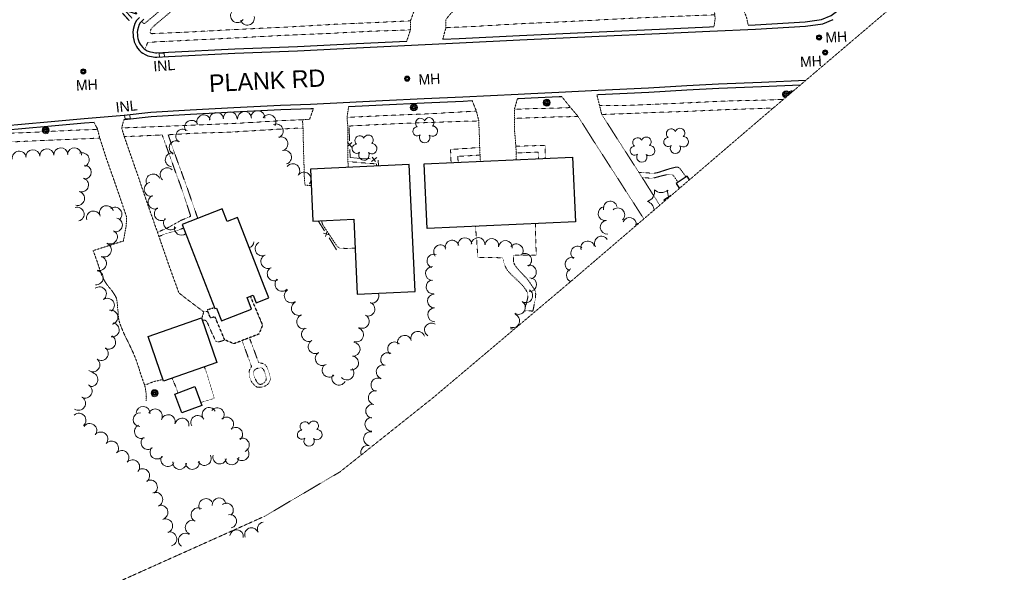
# Model space of a CAD drawing. Extents: x 863487 to 870045, y 569252 to 575761.
# Tile 38 of 66: x 867053 to 867619, y 572048 to 572366. Entities that reach past the tile are written whole.
import ezdxf
from ezdxf.enums import TextEntityAlignment as Align

# ---------------------------------------------------------------- set-up
doc = ezdxf.new("R2010")
doc.units = 0
doc.header["$LTSCALE"] = 0.005
doc.header["$MEASUREMENT"] = 0
doc.linetypes.add('DGN Style 3', pattern=[37.5, 25, -12.5])
doc.linetypes.add('DGN Style 5', pattern=[20, 10, -10])
for name, color, linetype, lineweight in [('E_DRN_Grate', 5, 'Continuous', 15), ('E_DWY', 2, 'DGN Style 3', 15), ('E_LAND_Vegetation', 3, 'Continuous', 15), ('E_MAP_Limits', 3, 'DGN Style 3', 15), ('E_MISCPROP', 30, 'Continuous', 15), ('E_MISCPROP_HvyDash', 241, 'DGN Style 3', 25), ('E_MISCPROP_HvyLine', 241, 'Continuous', 25), ('E_MISCPROP_Railing', 30, 'Continuous', 15), ('E_PATH_Sidewalk', 2, 'DGN Style 5', 15), ('E_RDWY', 21, 'Continuous', 25), ('E_RDWY_Name', 21, 'Continuous', 15)]:
    doc.layers.add(name, color=color, linetype=linetype, lineweight=lineweight)
doc.styles.add('Style-IGR_FONT_0', font='IGR_FONT_0.shx')
doc.styles.add('Style-IGR_FONT_1', font='IGR_FONT_1.shx')

# ---------------------------------------------------------------- blocks, each defined once
blk = doc.blocks.new('INLT')
at = {"layer": 'E_MISCPROP_Railing', "color": 40, "linetype": 'Continuous', "lineweight": 0, "flags": 128}
blk.add_lwpolyline([(3, -2), (3, 0), (0, 0), (0, -2), (3, -2)], dxfattribs=at)
blk = doc.blocks.new('INL_1')
at = {"layer": 'E_MISCPROP_Railing', "color": 40, "linetype": 'Continuous', "lineweight": 0, "style": 'Style-IGR_FONT_0'}
blk.add_text('INL', height=6, rotation=359.9999, dxfattribs=at).set_placement((-5.74, -3.01))
blk = doc.blocks.new('INL_2')
at = {"layer": 'E_MISCPROP_Railing', "color": 40, "linetype": 'Continuous', "lineweight": 0, "style": 'Style-IGR_FONT_0'}
blk.add_text('INL', height=6, rotation=0, dxfattribs=at).set_placement((-5.74, -3.01))
blk = doc.blocks.new('INL_12')
at = {"layer": 'E_MISCPROP_Railing', "color": 40, "linetype": 'Continuous', "lineweight": 0, "style": 'Style-IGR_FONT_0'}
blk.add_text('INL', height=6, rotation=359.9999, dxfattribs=at).set_placement((-5.74, -3.01))
blk = doc.blocks.new('MHO_1')
at = {"layer": 'E_DRN_Grate', "color": 20, "linetype": 'Continuous', "lineweight": 0}
for centre, radius in [((0.06, 0.01), 1.5), ((0.07, 0.01), 1.22), ((0.06, 0), 0.968), ((0.03, -0.01), 0.605)]:
    blk.add_circle(centre, radius, dxfattribs=at)
blk = doc.blocks.new('POLE')
at = {"layer": 'E_MISCPROP', "color": 20, "linetype": 'Continuous', "lineweight": 0}
for centre, radius in [((-0.01, 0.02), 2.02), ((-0.01, 0.03), 1.52), ((0, -0.01), 1.01), ((0, 0), 0.502)]:
    blk.add_circle(centre, radius, dxfattribs=at)
blk = doc.blocks.new('TREE')
at = {"layer": 'E_LAND_Vegetation', "color": 93, "linetype": 'Continuous', "lineweight": 0}
for centre, radius, start, end in [((-1.47, 4.28), 2.78, 1.3946, 209.1676), ((-4.47, 0.2), 2.78, 78.0716, 279.0827), ((3.57, 2.42), 2.97, 278.4237, 139.6576), ((-2.01, -4.2), 2.61, 140.7798, 358.7124), ((3.46, -3.43), 2.97, 196.0746, 79.0478)]:
    blk.add_arc(centre, radius, start, end, dxfattribs=at)
blk = doc.blocks.new('POLE_2')
at = {"layer": 'E_MISCPROP', "color": 20, "linetype": 'Continuous', "lineweight": 0}
for centre, radius in [((-0.01, 0.02), 2.02), ((-0.01, 0.03), 1.52), ((0, -0.01), 1.01), ((0, 0), 0.502)]:
    blk.add_circle(centre, radius, dxfattribs=at)

msp = doc.modelspace()

# ---------------------------------------------------------------- linework, layer by layer
at = {"layer": 'E_DWY', "color": 51, "linetype": 'DGN Style 3', "flags": 128}
for points in [[(867275.37, 572353.54), (867277.48, 572359.91), (867277.49, 572365.1), (867280.88, 572374.25), (867287.15, 572387.57), (867292.74, 572397.29), (867296.83, 572403.95), (867309.45, 572414.36), (867313.76, 572418.08), (867315.77, 572415.77), (867316.71, 572416.54)], [(867327.11, 572404.76), (867326.43, 572404.13), (867335.87, 572393.34), (867326.03, 572382.98), (867323.41, 572380.29), (867321.95, 572379.1), (867320.49, 572378.2), (867318.83, 572377.32), (867316.93, 572376.56), (867314.8, 572375.75), (867312.81, 572375.18), (867311.09, 572374.77), (867309.23, 572374.35), (867307.06, 572373.71), (867305.28, 572372.88), (867303.77, 572371.92), (867302.42, 572370.91), (867300.98, 572369.59), (867299.92, 572368.42), (867298.77, 572367), (867297.94, 572365.93), (867297.81, 572360.89), (867296.07, 572354.53)], [(867465.36, 572378.37), (867465.87, 572377.51), (867466.57, 572376.36), (867467.25, 572375.41), (867467.75, 572374.53), (867468.31, 572373.43), (867469, 572371.75), (867469.71, 572370.02), (867470.22, 572368.66), (867470.66, 572367.43), (867471, 572366.39), (867471.7, 572362.71)], [(867452.06, 572361.85), (867452.57, 572365.14), (867452.75, 572366.71), (867452.57, 572368.45), (867451.99, 572373.81), (867451.79, 572374.42), (867451.38, 572375.44), (867451.01, 572376.36)], [(867364.6, 572321.47), (867369.44, 572315.4), (867373.75, 572310.4), (867383.11, 572295.64), (867397.51, 572273.31), (867411.74, 572251.23)], [(867384.77, 572322.46), (867387.54, 572311.25), (867400.34, 572291.24), (867409.36, 572277.23), (867416.82, 572265.51), (867420.9, 572259.09)], [(867241.94, 572315.62), (867241.03, 572309.56), (867241.48, 572304.33), (867241.5, 572290.57), (867241.59, 572283.18), (867241.73, 572281.09), (867241.73, 572280.86)], [(867313.05, 572319.08), (867315.42, 572313.24), (867316.77, 572307.92), (867317.27, 572295.42), (867317.32, 572292.05), (867317.72, 572284.41)], [(867339.03, 572320.29), (867337.26, 572314.14), (867337.27, 572308.91), (867337.43, 572301.54), (867338.11, 572293.25), (867338.23, 572291.07), (867338.32, 572285.35)], [(867221.7, 572314.62), (867219.48, 572308.42), (867215.41, 572308.27), (867215.74, 572303.33), (867215.99, 572290.7), (867216.3, 572281.85), (867216.3, 572279.27), (867216.36, 572277.32), (867216.49, 572274.82), (867216.67, 572272.33), (867216.68, 572270.98), (867217.35, 572270.61), (867219.35, 572270.44), (867220.47, 572270.38)], [(867095.56, 572306.76), (867097.45, 572303), (867098.76, 572298), (867102.66, 572285.83), (867108.98, 572267.87), (867114.27, 572252.28), (867114.03, 572247.42), (867112.41, 572238.54)], [(867112.65, 572308.15), (867111.41, 572303.43), (867112.91, 572298.51), (867120.35, 572277.23), (867126.53, 572259.11), (867131.93, 572243.77), (867138.26, 572225.45), (867144.34, 572208.65), (867149.03, 572204.99), (867158.62, 572197.73), (867157.42, 572193.77)], [(867112.41, 572238.55), (867095.02, 572232.97), (867097.2, 572226.99), (867100.06, 572218.48), (867100.27, 572218.07), (867101.28, 572216.07), (867102.04, 572214.74), (867103.37, 572212.84), (867104.44, 572211.55), (867105.42, 572210.41), (867106.6, 572208.74), (867107.79, 572206.89), (867108.49, 572205.32), (867108.74, 572203.75), (867108.93, 572202.14), (867109.07, 572200.06), (867109.28, 572198.45), (867109.28, 572198.45), (867109.42, 572196.06), (867109.59, 572193.99), (867110.05, 572192.15), (867110.98, 572189.46), (867111.9, 572187.26), (867112.75, 572185.24), (867113.67, 572183.3), (867114.92, 572180.8), (867115.97, 572178.7), (867116.96, 572176.53), (867118.18, 572173.96), (867118.93, 572172.07), (867119.79, 572169.9), (867120.48, 572167.86), (867120.92, 572166.54), (867121.21, 572165.89), (867121.83, 572163.57), (867122.43, 572161.76), (867122.86, 572160.48), (867123.53, 572158.66), (867123.93, 572157.39), (867124.34, 572156.38), (867124.55, 572155.84), (867124.88, 572154.51), (867125.16, 572153.06), (867125.3, 572152.16), (867125.41, 572151.39), (867125.51, 572150.45), (867125.56, 572149.63), (867125.6, 572148.8), (867125.57, 572146.98), (867125.57, 572146.91), (867125.57, 572146.55), (867125.57, 572146.55)], [(867124.6, 572155.63), (867127.2, 572156.52), (867128.39, 572157.1), (867129.42, 572157.45), (867130.51, 572157.81), (867131.6, 572158.06), (867132.55, 572158.24), (867133.83, 572158.61), (867135.18, 572158.89)]]:
    msp.add_lwpolyline(points, dxfattribs=at)
at = {"layer": 'E_LAND_Vegetation', "color": 93, "linetype": 'Continuous'}
for centre, radius, start, end in [((867177.99, 572368.05), 3.96, 146.453, 326.4376), ((867183.76, 572366.61), 3.96, 194.5793, 14.564), ((867158.6, 572307.04), 4.03, 19.4021, 199.3868), ((867165.94, 572308.43), 4.03, 4.6431, 184.6278), ((867173.78, 572308.86), 4.03, 359.0184, 179.0031), ((867182.02, 572308.91), 4.03, 4.3079, 184.2926), ((867189.75, 572309.44), 4.03, 356.2091, 176.1938), ((867196.11, 572307.15), 4.03, 325.5866, 145.5713), ((867151.66, 572303.89), 4.03, 31.0008, 210.9855), ((867200.3, 572301.78), 4.03, 293.76, 113.7446), ((867146.59, 572298.82), 4.03, 53.4367, 233.4214), ((867202.98, 572294.37), 4.03, 289.13, 109.1147), ((867142.82, 572292.17), 4.03, 64.045, 244.0297), ((867052.43, 572286.11), 4.04, 7.8022, 187.7868), ((867060.33, 572287), 4.04, 4.4051, 184.3898), ((867068.33, 572287.57), 4.04, 3.1799, 183.1646), ((867076.4, 572288.04), 4.04, 3.5083, 183.4929), ((867084.22, 572288.05), 4.04, 356.8205, 176.8052), ((867088.68, 572285.19), 4.04, 291.9705, 111.9552), ((867140.53, 572285.21), 4.03, 82.7882, 262.7729), ((867205.06, 572286.7), 4.03, 286.1225, 106.1072), ((867089.91, 572278.12), 4.04, 269.9884, 89.9731), ((867209.78, 572278.93), 4.03, 321.384, 141.3686), ((867129.5, 572273.01), 4.03, 20.2079, 200.1926), ((867137.59, 572276.6), 4.03, 46.5082, 226.4929), ((867216.24, 572274.09), 4.03, 321.8565, 141.8412), ((867088.31, 572270.79), 4.04, 255.0778, 75.0625), ((867128.39, 572268.21), 4.03, 100.8215, 280.8062), ((867222.64, 572269.08), 4.03, 124.1883, 143.7339), ((867086.03, 572262.99), 4.04, 256.4147, 76.3994), ((867130.65, 572260.89), 4.03, 111.5677, 291.5524), ((867412.18, 572266.83), 5.72, 285.9222, 11.6871), ((867421.77, 572272.1), 5.72, 225.9222, 311.6871), ((867431.13, 572266.43), 5.72, 165.9222, 207.635), ((867102.69, 572254.76), 4.04, 15.4187, 195.4033), ((867392.42, 572257.42), 3.96, 13.9778, 193.9625), ((867411.95, 572255.89), 5.72, 4.1686, 71.6871), ((867085.75, 572253.95), 4.04, 285.9137, 105.8984), ((867095.22, 572251.72), 4.04, 15.3836, 195.3683), ((867107.5, 572253.92), 4.04, 306.005, 125.9896), ((867134.27, 572254.28), 4.03, 124.8724, 304.8571), ((867389.43, 572254.27), 3.96, 96.913, 276.8976), ((867396.77, 572253.59), 3.96, 314.0557, 134.0404), ((867107.78, 572247.8), 4.04, 257.3531, 77.3378), ((867139.55, 572248.95), 4.03, 139.3684, 319.3531), ((867390.64, 572246.42), 3.96, 96.0395, 276.0242), ((867403.51, 572248.03), 3.96, 353.0178, 158.0504), ((867409.88, 572244.9), 3.96, 105.6711, 136.7182), ((867104.93, 572240.87), 4.04, 242.6694, 62.654), ((867145.8, 572245.91), 4.03, 166.5718, 306.821), ((867101.43, 572233.4), 4.04, 247.628, 67.6127), ((867183.39, 572238.32), 4.04, 290.2523, 356.7574), ((867192.2, 572234.07), 4.04, 116.6759, 296.6606), ((867294.84, 572232.32), 3.97, 39.1288, 219.1134), ((867301.47, 572234.98), 3.97, 17.4356, 197.4203), ((867308.85, 572236.4), 3.97, 6.4582, 186.4428), ((867316.46, 572236.51), 3.97, 357.4298, 177.4145), ((867324.28, 572235.94), 3.97, 354.7919, 174.7766), ((867332.13, 572234.83), 3.97, 354.424, 174.4086), ((867338.38, 572232.85), 3.97, 321.3, 141.2847), ((867379.44, 572234.52), 3.96, 16.425, 196.4097), ((867387.32, 572237.29), 3.96, 31.0083, 210.993), ((867195.53, 572226.71), 4.04, 116.4069, 296.3915), ((867291.03, 572226.96), 3.97, 71.5727, 251.5574), ((867343.17, 572227.42), 3.97, 303.1147, 123.0994), ((867373.68, 572231.53), 3.96, 52.3609, 232.3455), ((867098.58, 572225.59), 4.04, 254.23, 74.2147), ((867345.94, 572220.65), 3.97, 286.5847, 106.5694), ((867370.43, 572225.19), 3.96, 71.4255, 251.4102), ((867096.78, 572217.41), 4.04, 263.2944, 83.2791), ((867199.2, 572219.67), 4.04, 120.2059, 300.1906), ((867290.11, 572219.8), 3.97, 90.2511, 270.2358), ((867371.15, 572218.79), 3.96, 111.7604, 247.1136), ((867203.71, 572213.67), 4.04, 134.6995, 314.6841), ((867290.48, 572212.11), 3.97, 96.8012, 276.7859), ((867346.01, 572213.44), 3.97, 267.1411, 87.1258), ((867098.58, 572208.07), 4.04, 306.3926, 126.3773), ((867208.98, 572207.02), 4.04, 122.8852, 302.8699), ((867255.29, 572206.83), 4.04, 256.8241, 25.2982), ((867291.25, 572203.99), 3.97, 90.4751, 270.4597), ((867343.82, 572207.02), 3.97, 237.8189, 57.8036), ((867103.2, 572201.54), 4.04, 304.4335, 124.4182), ((867213.1, 572199.78), 4.04, 115.7136, 295.6983), ((867252.96, 572199.39), 4.04, 249.6634, 69.6481), ((867339.59, 572200.3), 3.97, 237.8775, 57.8622), ((867105.17, 572194.67), 4.04, 280.034, 100.0186), ((867291.42, 572196.09), 3.97, 91.6763, 271.661), ((867336.28, 572192.64), 3.97, 249.9677, 69.9524), ((867105.94, 572187.38), 4.04, 260.653, 80.6377), ((867216.1, 572192.04), 4.04, 109.3972, 289.3818), ((867249.74, 572192.32), 4.04, 241.7362, 61.7209), ((867289.57, 572187.36), 3.97, 58.5852, 238.5699), ((867218.93, 572184.83), 4.04, 118.1629, 298.1476), ((867246.45, 572184.57), 4.04, 252.0122, 71.9969), ((867281.74, 572182.59), 3.97, 18.6811, 198.6658), ((867335.04, 572184.08), 3.97, 61.4425, 90.5733), ((867103.9, 572180.34), 4.04, 241.998, 61.9827), ((867222.77, 572177.78), 4.04, 119.5067, 299.4914), ((867244.52, 572176.28), 4.04, 264.2684, 84.2531), ((867268.37, 572176.48), 3.97, 45.5262, 225.5108), ((867274.1, 572180.27), 3.97, 17.3403, 197.325), ((867099.68, 572173.83), 4.04, 233.6369, 53.6216), ((867226.81, 572170.89), 4.04, 121.757, 301.7417), ((867264.34, 572170.33), 3.97, 60.31, 240.2947), ((867094.89, 572167.33), 4.04, 233.6369, 53.6216), ((867243.55, 572168.37), 4.04, 261.5967, 81.5814), ((867093.62, 572158.81), 4.06, 262.4495, 82.4342), ((867230.76, 572164.29), 4.04, 132.2657, 312.2504), ((867240.94, 572162.63), 4.04, 219.0446, 39.0293), ((867261.83, 572163.31), 3.97, 73.5723, 253.557), ((867236.35, 572159.65), 4.04, 151.1231, 331.1078), ((867258.81, 572155.69), 3.97, 66.1742, 246.1588), ((867090.35, 572152.22), 4.06, 241.8282, 61.8129), ((867257.26, 572148.39), 3.97, 78.9283, 258.913), ((867086.56, 572145.24), 4.06, 237.3163, 57.301), ((867122.05, 572135.7), 3.97, 86.5978, 266.5825), ((867123.79, 572139.42), 3.97, 358.554, 178.5387), ((867130.75, 572137.94), 3.97, 337.765, 157.7496), ((867161.67, 572138.73), 3.97, 30.4779, 210.4626), ((867166.39, 572138.62), 3.97, 322.0065, 141.9912), ((867255.78, 572140.62), 3.97, 79.7202, 259.7049), ((867086.84, 572135.38), 4.06, 311.6219, 131.6066), ((867138.22, 572134.65), 3.97, 343.9384, 163.9231), ((867146.15, 572132.66), 3.97, 350.603, 170.5877), ((867155.17, 572134.15), 3.97, 29.5889, 209.5735), ((867171.78, 572133.24), 3.97, 313.4411, 133.4258), ((867255.27, 572133.05), 3.97, 89.3155, 269.3002), ((867093.02, 572129.48), 4.06, 323.604, 143.5887), ((867099.42, 572124.62), 4.06, 321.2125, 141.1972), ((867122.77, 572128.91), 3.97, 115.2116, 295.1963), ((867176.99, 572127.35), 3.97, 311.2037, 131.1884), ((867254.53, 572124.79), 3.97, 79.1552, 259.1398), ((867105.5, 572119.42), 4.06, 317.8, 137.7847), ((867126.51, 572122.58), 3.97, 130.6576, 310.6422), ((867180.83, 572121.16), 3.97, 294.0587, 114.0434), ((867111.52, 572113.97), 4.06, 317.8708, 137.8555), ((867131.72, 572117.12), 3.97, 141.2692, 321.2539), ((867180.64, 572116.18), 3.97, 224.2468, 44.2315), ((867252.88, 572116.93), 3.97, 76.7657, 201.6384), ((867117.71, 572108.62), 4.06, 319.5573, 139.5419), ((867137.92, 572112.8), 3.97, 151.2604, 331.2451), ((867144.75, 572111.11), 3.97, 174.0568, 354.0415), ((867152.11, 572111.16), 3.97, 189.2427, 9.2274), ((867158.96, 572113.44), 3.97, 208.2782, 28.2629), ((867167.84, 572114.28), 3.97, 164.6632, 344.6479), ((867174.82, 572113.75), 3.97, 186.6158, 6.6005), ((867123.44, 572103.5), 4.06, 307.6768, 127.6614), ((867127.89, 572097), 4.06, 301.2722, 121.2569), ((867130.97, 572089.84), 4.06, 292.6855, 112.6702), ((867159.88, 572086.31), 4.06, 32.4454, 212.4301), ((867167.39, 572086.93), 3.88, 6.6752, 186.6599), ((867133.98, 572082.45), 4.06, 288.7273, 108.7119), ((867155.42, 572081.01), 4.06, 62.6193, 242.604), ((867171.75, 572083.83), 3.88, 308.2401, 128.2247), ((867136.67, 572074.65), 4.06, 292.2456, 112.2303), ((867152.06, 572073.81), 4.06, 67.4551, 247.4398), ((867173.67, 572077.32), 3.88, 281.9467, 101.9313), ((867177.49, 572068.52), 3.88, 351.0211, 171.0057), ((867186.08, 572069.67), 3.88, 21.9218, 201.9064), ((867193.32, 572072.93), 3.88, 98.2965, 207.4732), ((867139.03, 572067.16), 4.06, 285.5606, 105.5453), ((867148.07, 572066.33), 4.06, 56.8736, 236.8583)]:
    msp.add_arc(centre, radius, start, end, dxfattribs=at)
at = {"layer": 'E_MAP_Limits', "color": 73, "linetype": 'DGN Style 3', "flags": 128}
for points in [[(867885.09, 572655.79), (867812.62, 572593.48), (867690.35, 572489.73), (867575.45, 572390.97), (867480.25, 572309.95), (867371.45, 572216.7), (867290.49, 572148.35), (867236.98, 572105.74), (867193.6, 572080.19)], [(866032.27, 571969.73), (866103.51, 571974.17), (866256.56, 571985.01), (866410.05, 571992.69), (866577.08, 572001.44), (866802.1, 572012.71), (866982.46, 572021.22), (867085.76, 572031.83), (867193.6, 572080.19)]]:
    msp.add_lwpolyline(points, dxfattribs=at)
at = {"layer": 'E_MISCPROP', "color": 20, "linetype": 'Continuous'}
for centre, radius in [((867493.51, 572322.8), 1.01), ((867493.52, 572322.8), 0.502)]:
    msp.add_circle(centre, radius, dxfattribs=at)
for centre, radius, start, end in [((867493.53, 572322.82), 2.02, 4.2939, 256.503), ((867493.54, 572322.83), 1.52, 348.6662, 272.1306), ((867496.73, 572322.89), 2.02, 64.7442, 196.0527), ((867496.74, 572322.9), 1.52, 73.4854, 187.3114), ((867496.71, 572322.87), 1.01, 96.3377, 164.4591)]:
    msp.add_arc(centre, radius, start, end, dxfattribs=at)
at = {"layer": 'E_MISCPROP_HvyDash', "color": 241, "linetype": 'DGN Style 3', "flags": 128}
msp.add_lwpolyline([(867185.41, 572206.75), (867192.39, 572190.12), (867190.36, 572185), (867176.03, 572179.45), (867170.67, 572181.61), (867165.09, 572194.94), (867162.51, 572194.23), (867160.59, 572199.01), (867164.8, 572200.2)], dxfattribs=at)
at = {"layer": 'E_MISCPROP_HvyLine', "color": 241, "linetype": 'Continuous', "flags": 128}
for points in [[(867285.34, 572282.94), (867370.69, 572286.82), (867372.38, 572249.58), (867287.03, 572245.7)], [(867280.17, 572209.56), (867276.74, 572282.5), (867220.02, 572279.84), (867221.43, 572249.9), (867244.91, 572251.01), (867246.93, 572207.99)], [(867146.15, 572247.98), (867165.03, 572199.62), (867165.93, 572199.97), (867168.84, 572192.52), (867186.16, 572199.28), (867183.53, 572206.02), (867186.98, 572207.36), (867188.71, 572202.93), (867196.02, 572205.78), (867193.38, 572212.53), (867187.74, 572226.99), (867177.98, 572251.97), (867172.11, 572249.67), (867169.25, 572257)], [(867126.56, 572183.51), (867157.25, 572194.25), (867166.22, 572168.64), (867135.53, 572157.9)], [(867142.05, 572150.48), (867153.49, 572154.75), (867157.53, 572143.93), (867146.09, 572139.66)]]:
    msp.add_lwpolyline(points, close=True, dxfattribs=at)
for points in [[(867438.01, 572273.75), (867436.63, 572275.84), (867430.31, 572271.65), (867432.21, 572268.78)], [(867427.48, 572264.73), (867423.31, 572261.97), (867423.66, 572261.45)]]:
    msp.add_lwpolyline(points, dxfattribs=at)
at = {"layer": 'E_MISCPROP_Railing', "color": 40, "linetype": 'Continuous'}
for p, q in [((867241.25, 572295.17), (867243.78, 572292.42)), ((867243.71, 572295.11), (867241.36, 572292.92)), ((867255.41, 572286.77), (867257.37, 572284.22)), ((867255.11, 572284.32), (867258.1, 572286.58)), ((867227.49, 572242.99), (867230.92, 572241.97)), ((867229.53, 572244.14), (867228.68, 572241.2))]:
    msp.add_line(p, q, dxfattribs=at)
at = {"layer": 'E_MISCPROP_Railing', "color": 40, "linetype": 'Continuous', "flags": 128}
for points in [[(867242.35, 572303.65), (867242.54, 572296.09)], [(867242.67, 572291.09), (867242.79, 572286.49), (867246.78, 572286.22)], [(867246.78, 572286.22), (867254.33, 572285.7)], [(867259.02, 572285.07), (867259.15, 572281.68)], [(867224.5, 572250.05), (867228.1, 572244.37)], [(867230.66, 572240.35), (867235.06, 572233.42)]]:
    msp.add_lwpolyline(points, dxfattribs=at)
at = {"layer": 'E_PATH_Sidewalk', "color": 51, "linetype": 'DGN Style 5', "flags": 128}
for points in [[(867122.89, 572364.8), (867124.31, 572363.38), (867128.9, 572367.15), (867145.79, 572381.65), (867169.85, 572402.61), (867210.34, 572437.18), (867233.2, 572456.94), (867252.3, 572473.44), (867278.44, 572495.7), (867285.01, 572501.31)], [(867296.88, 572403.99), (867291.17, 572410.54), (867285.81, 572417.08), (867279.36, 572424.74), (867271.01, 572434.35), (867265.67, 572440.74), (867265.88, 572444.64), (867259.52, 572452.14), (867249.08, 572464.16), (867231.02, 572448.63), (867205.88, 572427.06), (867182.83, 572407.11), (867156.95, 572385.09), (867148.07, 572377.41), (867137.82, 572368.81), (867131.15, 572363.23), (867130.04, 572362.2), (867129.31, 572361.54), (867128.7, 572360.86), (867128.18, 572360.08), (867127.77, 572359.19), (867127.79, 572358.5), (867128.23, 572357.95), (867128.91, 572357.75), (867129.54, 572357.78), (867150.93, 572358.76), (867176.59, 572360.15), (867205.9, 572361.53), (867233.3, 572363.11), (867277.49, 572365.1)], [(867452.56, 572368.57), (867440.29, 572368.13), (867402.27, 572366.51), (867372.55, 572364.94), (867337.59, 572363.32), (867312.59, 572361.83), (867297.82, 572361.18)], [(867277.48, 572359.93), (867255.25, 572359.18), (867232.77, 572358.01), (867202.33, 572356.67), (867167.18, 572354.81), (867136.51, 572353.32), (867126.4, 572352.76), (867124.76, 572348.71)], [(867369.57, 572315.25), (867360.29, 572314.9), (867349, 572314.71), (867337.29, 572314.26)], [(867386.27, 572316.41), (867401.59, 572316.44), (867436.48, 572317.98), (867462.62, 572319.15), (867480.46, 572319.51), (867492.07, 572320.01)], [(867315.44, 572313.15), (867308.18, 572312.83), (867288.49, 572311.67), (867263.19, 572310.65), (867241.04, 572309.64)], [(867337.27, 572308.99), (867344.73, 572309.29), (867360.71, 572309.87), (867373.93, 572310.12)], [(867486.19, 572315.01), (867480.69, 572314.8), (867458.06, 572314.02), (867436.23, 572313.06), (867412.93, 572312.24), (867387.54, 572311.28)], [(867215.41, 572308.27), (867206.58, 572307.9), (867179.55, 572306.3), (867135.17, 572304.46), (867111.44, 572303.56)], [(867241.46, 572304.55), (867249.94, 572305.07), (867273.95, 572306.16), (867307.74, 572307.37), (867316.78, 572307.56)], [(867097.53, 572302.72), (867082.66, 572302.2), (867061.52, 572301.07), (867034.2, 572300.07), (867021.11, 572299.29)], [(867112.89, 572298.57), (867121.07, 572298.84), (867134.69, 572299.53), (867134.69, 572299.53), (867136.85, 572293.61), (867140.12, 572284.53), (867143.02, 572276.35), (867144.91, 572271.39), (867146.9, 572265.66), (867151.13, 572252.74), (867145.6, 572250.41), (867143.36, 572249.12), (867141.5, 572248.13), (867139.95, 572247.27), (867139.16, 572246.79), (867138.16, 572246.24), (867137.25, 572245.81), (867136.38, 572245.44), (867135.52, 572245.07), (867134.66, 572244.72), (867132.02, 572243.51)], [(867215.73, 572303.48), (867208.85, 572303.24), (867196.22, 572302.48), (867173.3, 572301.11), (867153.47, 572300.51), (867138.15, 572299.61), (867142.24, 572287.89), (867147.34, 572273.87), (867149.21, 572268.73), (867155.17, 572251.5)], [(867019.98, 572294.13), (867034.08, 572294.86), (867074.22, 572296.68), (867098.85, 572297.72)], [(867338.11, 572293.11), (867341.66, 572293.11), (867354.89, 572293.54), (867355.08, 572286.11)], [(867317.32, 572292.25), (867311.21, 572291.9), (867300.53, 572291.1), (867300.65, 572289.19), (867300.86, 572283.65)], [(867304.95, 572283.83), (867304.7, 572287.21), (867317.54, 572287.9)], [(867338.26, 572289.11), (867350.9, 572289.68), (867351.09, 572285.93)], [(867241.58, 572284.17), (867257.93, 572282.86), (867258.13, 572281.63)], [(867408.89, 572277.96), (867414.23, 572277.65), (867416.06, 572277.57), (867417.87, 572277.56), (867419.08, 572277.71), (867420.09, 572277.98), (867420.99, 572278.25), (867422.28, 572278.71), (867423.83, 572279.19), (867425.56, 572279.77), (867427.11, 572280.25), (867428.47, 572280.56), (867429.56, 572280.84), (867430.31, 572281), (867431.16, 572281.02), (867431.83, 572280.76), (867432.37, 572280.31), (867433.09, 572279.43), (867433.83, 572278.4), (867434.59, 572277.34), (867435.56, 572275.97), (867435.95, 572275.38)], [(867410.9, 572274.8), (867413.96, 572274.77), (867416.14, 572274.66), (867417.86, 572274.88), (867419.23, 572275.24), (867421.14, 572275.78), (867423.54, 572276.33), (867425.29, 572276.71), (867426.69, 572276.96), (867427.64, 572276.85), (867428.52, 572276.3), (867429.27, 572275.47), (867429.71, 572274.8), (867430.02, 572274.33), (867431.32, 572272.32)], [(867245.69, 572234.42), (867241.95, 572234.26), (867240.15, 572234.28), (867238.66, 572234.31), (867237.07, 572234.35), (867236.28, 572234.66), (867235.67, 572235.17), (867235.15, 572235.72), (867227.45, 572247.25), (867227.03, 572247.92), (867226.61, 572249.16), (867226.41, 572250.14)], [(867314.83, 572246.96), (867315.46, 572240.84), (867316.28, 572229.14), (867330.39, 572228.88), (867330.7, 572228.32), (867330.97, 572227.12), (867331.43, 572225.49), (867331.99, 572223.96), (867332.84, 572222.32), (867333.92, 572220.85), (867335.51, 572219.17), (867337.04, 572217.79), (867338.51, 572216.38), (867339.98, 572214.99), (867341.47, 572213.51), (867342.84, 572211.89), (867343.89, 572210.45), (867344.67, 572208.9), (867345.06, 572207.48), (867344.96, 572205.98), (867344.68, 572204.66), (867344.25, 572203.07), (867343.9, 572201.59), (867343.71, 572200.6), (867343.59, 572199.74), (867343.46, 572198.83), (867343.36, 572198.2), (867343.75, 572198.29), (867344.45, 572198.38), (867345.54, 572198.37), (867346.83, 572198.28), (867347.49, 572198.19), (867347.86, 572198.08), (867347.87, 572198.19), (867348.15, 572199.29), (867348.56, 572201.34), (867349.07, 572203.74), (867349.39, 572205.78), (867349.55, 572207.98), (867349.21, 572209.88), (867348.37, 572211.34), (867347.46, 572212.59), (867346.2, 572214.54), (867344.63, 572216.71), (867343.29, 572218.14), (867341.95, 572219.53), (867340.66, 572220.87), (867339.42, 572222.29), (867338.36, 572223.56), (867337.69, 572224.52), (867336.98, 572225.8), (867336.75, 572226.79), (867336.77, 572227.84), (867336.69, 572229.79), (867336.7, 572230.3), (867349.89, 572230.44), (867349.65, 572235.91), (867349.36, 572248.53)], [(867132.85, 572241.11), (867134.96, 572242), (867135.78, 572242.38), (867137.01, 572242.74), (867138, 572243.03), (867139.13, 572243.4), (867140.07, 572243.65), (867141.15, 572243.89), (867142.22, 572244.21), (867142.96, 572244.42), (867143.81, 572244.68), (867146.94, 572245.96)], [(867158.62, 572197.73), (867159.88, 572197.89), (867160.7, 572198.02)], [(867157.81, 572192.65), (867158.48, 572192.96), (867159.28, 572192.96), (867159.93, 572192.65), (867160.44, 572191.94), (867160.91, 572191.11), (867161.51, 572189.74), (867162.19, 572188.16), (867162.97, 572186.3), (867163.82, 572184.49), (867164.48, 572183.17), (867164.83, 572182.36), (867165.19, 572181.52), (867165.52, 572180.92), (867166.04, 572180.54), (867166.8, 572180.45), (867167.48, 572180.56), (867168.02, 572180.71), (867170.2, 572181.4)], [(867180.83, 572180.72), (867186.09, 572166.37), (867186.06, 572166.33), (867185.51, 572165.47), (867184.98, 572164.43), (867184.65, 572162.98), (867184.74, 572161.52), (867185.03, 572160.2), (867185.57, 572158.66), (867186.22, 572157.42), (867186.99, 572156.47), (867188.14, 572155.19), (867189.22, 572154.53), (867190.67, 572154.35), (867191.97, 572154.5), (867193.21, 572154.78), (867194.33, 572155.34), (867195.6, 572156.26), (867196.35, 572157.26), (867196.94, 572158.86), (867196.84, 572160.16), (867196.49, 572161.66), (867196.12, 572162.97), (867195.62, 572164.44), (867195.04, 572165.8), (867194.38, 572166.82), (867193.77, 572167.44), (867192.76, 572167.97), (867191.35, 572168.35), (867190.51, 572168.44), (867190.15, 572168.67), (867187.52, 572175.8), (867185.1, 572182.27)], [(867159.01, 572166.12), (867160.64, 572161.59), (867164.68, 572148.01), (867156.9, 572145.62)], [(867189.07, 572165.18), (867188.48, 572164.8), (867187.86, 572164.24), (867187.44, 572163.71), (867187.24, 572162.89), (867187.23, 572162), (867187.47, 572161.14), (867187.86, 572160.08), (867188.27, 572159.12), (867188.87, 572157.98), (867189.32, 572157.18), (867189.76, 572156.69), (867190.47, 572156.17), (867191.13, 572156.03), (867191.83, 572156.13), (867192.36, 572156.36), (867192.95, 572156.7), (867193.89, 572157.56), (867194.27, 572158.15), (867194.5, 572158.84), (867194.48, 572159.6), (867194.44, 572160.27), (867194.29, 572161.05), (867194.13, 572161.71), (867193.92, 572162.37), (867193.72, 572162.82)], [(867193.72, 572162.82), (867192.99, 572164.65), (867192.12, 572165.43), (867191.62, 572165.62), (867189.07, 572165.18)], [(867140.4, 572159.6), (867142.87, 572153.93), (867143.75, 572151.11)]]:
    msp.add_lwpolyline(points, dxfattribs=at)
at = {"layer": 'E_RDWY', "color": 21, "linetype": 'Continuous', "flags": 128}
for points in [[(867471.7, 572362.71), (867475.81, 572362.9), (867504.51, 572364.48), (867513.96, 572365.89), (867519.44, 572368.12), (867524.05, 572371.62), (867525.02, 572372.45)], [(867121.58, 572367.06), (867119.99, 572365.38), (867119.06, 572363.66), (867118.64, 572362.36), (867118.05, 572360.18), (867117.83, 572358.49), (867117.94, 572357.01), (867118.08, 572355.72), (867118.33, 572354.42), (867118.68, 572353.12), (867119.29, 572351.61), (867119.9, 572350.46), (867120.54, 572349.42), (867121.68, 572348.06), (867122.68, 572347.12), (867123.62, 572346.46), (867124.86, 572345.71), (867126.46, 572345.01), (867127.44, 572344.83), (867128.59, 572344.58), (867129.54, 572344.4), (867130.53, 572344.27), (867131.63, 572344.16), (867138.4, 572344.68), (867176.55, 572346.51), (867212.61, 572347.97), (867246.51, 572349.66), (867305.7, 572352.49), (867340.35, 572354.19), (867386.12, 572356.26), (867420.81, 572357.94), (867449.6, 572359.24), (867475.93, 572360.4), (867504.76, 572361.99), (867514.62, 572363.46), (867520.69, 572365.93)], [(867124.14, 572366.14), (867123.41, 572365.35), (867122.04, 572363.9), (867121.37, 572362.67), (867121.03, 572361.65), (867120.51, 572359.69), (867120.34, 572358.41), (867120.43, 572357.24), (867120.55, 572356.1), (867120.77, 572354.98), (867121.05, 572353.91), (867121.56, 572352.67), (867122.07, 572351.7), (867122.57, 572350.89), (867123.5, 572349.79), (867124.26, 572349.07), (867124.98, 572348.56), (867126.02, 572347.94), (867127.2, 572347.42), (867127.93, 572347.28), (867129.09, 572347.03), (867129.93, 572346.87), (867130.82, 572346.76), (867131.67, 572346.67), (867138.25, 572347.17), (867176.44, 572349.01), (867212.5, 572350.47), (867246.39, 572352.16), (867275.37, 572353.54)], [(867296.07, 572354.53), (867305.57, 572354.99), (867340.23, 572356.68), (867386.01, 572358.76), (867420.69, 572360.44), (867449.49, 572361.73), (867452.06, 572361.85)], [(867504.83, 572330.87), (867479.36, 572329.73), (867454.72, 572328.66), (867436.37, 572327.72), (867414.44, 572326.45), (867385.43, 572325), (867362.93, 572323.89), (867346.75, 572323.23), (867339.48, 572322.82), (867307.71, 572321.33), (867285.35, 572320.36), (867261.36, 572319.09), (867220.11, 572317.05), (867202.75, 572316.49), (867175.88, 572315.02), (867150.8, 572313.79), (867128.21, 572312.38), (867112.88, 572310.67), (867089.85, 572308.81), (867068.78, 572306.89), (867043.11, 572304.57), (867003.93, 572302.42), (866963.82, 572300.18)], [(867501.72, 572328.23), (867479.48, 572327.23), (867454.83, 572326.16), (867436.51, 572325.23), (867414.58, 572323.95), (867385.56, 572322.5), (867384.77, 572322.46)], [(867364.6, 572321.47), (867363.04, 572321.39), (867346.87, 572320.73), (867339.6, 572320.32), (867339.03, 572320.29)], [(867313.05, 572319.08), (867307.82, 572318.84), (867285.47, 572317.86), (867261.49, 572316.59), (867241.94, 572315.62)], [(867221.7, 572314.62), (867220.21, 572314.55), (867202.86, 572314), (867176.01, 572312.52), (867150.94, 572311.29), (867128.43, 572309.89), (867113.12, 572308.18), (867112.65, 572308.15)], [(867095.56, 572306.76), (867090.07, 572306.32), (867069, 572304.4), (867043.29, 572302.08), (867021.46, 572300.88)]]:
    msp.add_lwpolyline(points, dxfattribs=at)

# ---------------------------------------------------------------- block references
at = {"layer": 'E_DRN_Grate', "color": 20, "linetype": 'Continuous', "rotation": 3.133581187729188}
for p in [(867512.46, 572355.57), (867515.98, 572346.94), (867089.29, 572336.04), (867275.52, 572331.9)]:
    msp.add_blockref('MHO_1', p, dxfattribs=at)
at = {"layer": 'E_LAND_Vegetation', "color": 93, "linetype": 'Continuous', "rotation": 310.7109736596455}
for p in [(867285.98, 572302.81), (867430.26, 572296.7), (867251.08, 572292.75), (867410.91, 572291.64), (867219.55, 572128.3)]:
    msp.add_blockref('TREE', p, dxfattribs=at)
at = {"layer": 'E_MISCPROP', "color": 20, "linetype": 'Continuous'}
for name, p, rotation in [('POLE', (867355.86, 572318.04), 310.6212915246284), ('POLE', (867279.44, 572315.35), 310.6212915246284), ('POLE', (867067.72, 572302.21), 310.6212915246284), ('POLE_2', (867130.34, 572150.97), 310.7109736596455)]:
    msp.add_blockref(name, p, dxfattribs=dict(at, rotation=rotation))
at = {"layer": 'E_MISCPROP_Railing', "color": 40, "linetype": 'Continuous', "rotation": 42.13854631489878}
msp.add_blockref('INL_2', (867117.29, 572370.47), dxfattribs=at)
at = {"layer": 'E_MISCPROP_Railing', "color": 40, "linetype": 'Continuous'}
for name, p, xscale, yscale, zscale, rotation in [('INLT', (867136.1, 572344.5), 0.9999977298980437, 0.9999977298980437, 0.9999977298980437, 184.3986030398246), ('INL_1', (867135.36, 572339.4), 0.9999977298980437, 0.9999977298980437, 0.9999977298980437, 4.398603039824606), ('INL_12', (867113.7, 572315.97), 1.000001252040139, 1.000001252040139, 1.000001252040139, 6.371069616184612), ('INLT', (867113.11, 572310.7), 1.000001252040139, 1.000001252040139, 1.000001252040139, 6.371069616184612)]:
    msp.add_blockref(name, p, dxfattribs=dict(at, xscale=xscale, yscale=yscale, zscale=zscale, rotation=rotation))

# ---------------------------------------------------------------- texts
at = {"layer": 'E_DRN_Grate', "color": 20, "linetype": 'Continuous', "style": 'Style-IGR_FONT_1'}
for p in [(867516.17, 572355.54), (867501.6, 572341.51), (867282.17, 572331.29), (867085.14, 572327.97)]:
    msp.add_text('MH', height=6, rotation=3.1337, dxfattribs=at).set_placement(p, align=Align.MIDDLE_LEFT)
at = {"layer": 'E_RDWY_Name', "color": 21, "linetype": 'Continuous', "style": 'Style-IGR_FONT_0', "width": 0.999757}
msp.add_text('PLANK RD', height=10, rotation=2.8283, dxfattribs=at).set_placement((867161.95, 572324.15))

doc.saveas('drawing.dxf')
